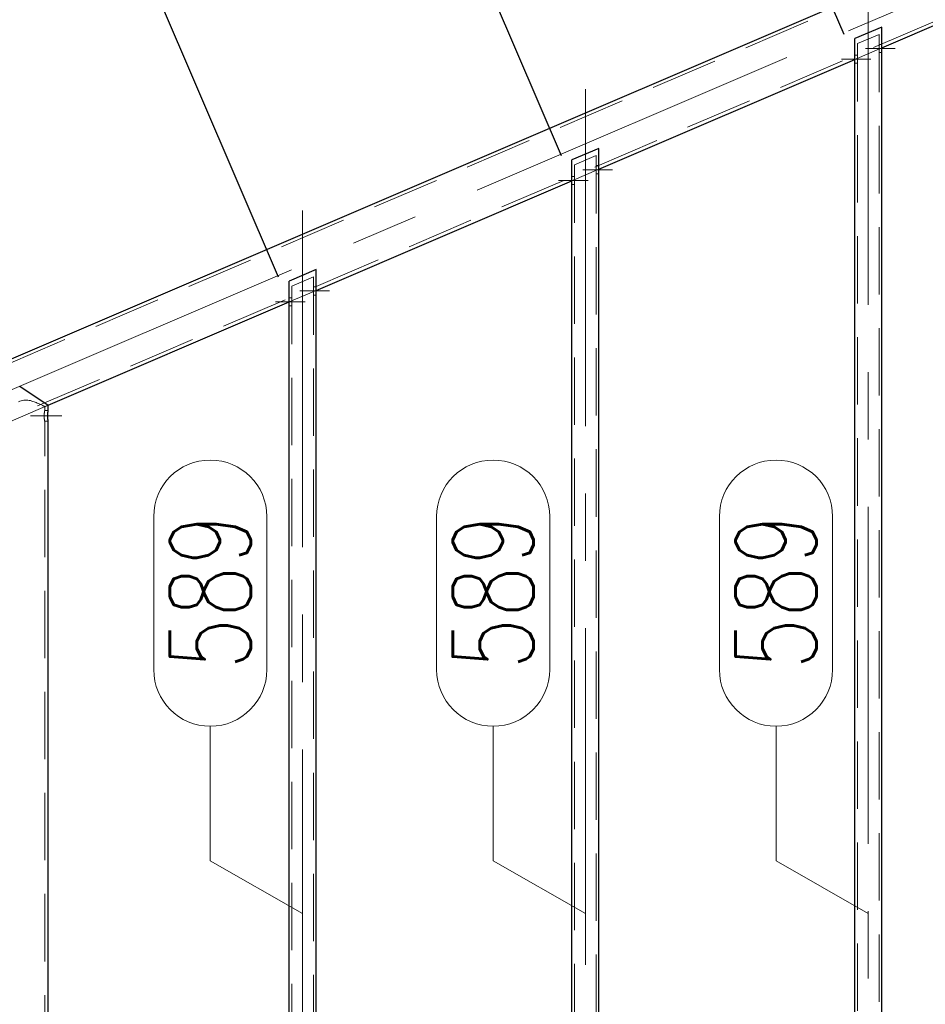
# Model space of a CAD drawing. Header units: millimetres. Extents: x -845 to -83, y 8759 to 9255.
# Tile 44 of 119: x -622 to -589, y 8882 to 8919. Entities that reach past the tile are written whole.
import ezdxf

# ---------------------------------------------------------------- set-up
doc = ezdxf.new("R2010")
doc.units = ezdxf.units.MM
doc.header["$LTSCALE"] = 10
doc.linetypes.add('HIDDEN', pattern=[0.375, 0.25, -0.125])
doc.linetypes.add('MITTE', pattern=[2, 1.25, -0.25, 0.25, -0.25])
doc.layers.get('Defpoints').update_dxf_attribs({"color": 1})
for name, color, linetype, lineweight in [('PS_DIM', 4, 'Continuous', 13), ('PS_Hidden', 2, 'HIDDEN', 9), ('PS_Mid', 5, 'MITTE', 15), ('PS_Pos', 1, 'Continuous', 15), ('PS_Shape', 161, 'Continuous', 30), ('PS_SOLID', 7, 'Continuous', 30)]:
    doc.layers.add(name, color=color, linetype=linetype, lineweight=lineweight)
doc.styles.add('simplex', font='simplex.shx', dxfattribs={"width": 0.75})
doc.dimstyles.new('1_20_GŁ_DS1-LS20', dxfattribs={"dimtxt": 2, "dimasz": 2, "dimexe": 2, "dimexo": 1, "dimgap": 1, "dimtad": 1, "dimjust": 4, "dimdec": 0, "dimlfac": 20, "dimtxsty": 'simplex', "dimblk1": 'NONE', "dimsah": 1, "dimcen": 2, "dimclrd": 256, "dimclre": 256, "dimclrt": 4, "dimadec": 1, "dimazin": 0, "dimtfac": 1, "dimtdec": 0, "dimtmove": 2, "dimatfit": 3, "dimfxl": 1, "dimarcsym": 0})
doc.dimstyles.new('1_20_PRZ', dxfattribs={"dimtxt": 2, "dimasz": 1, "dimexe": 2, "dimexo": 5, "dimgap": 1, "dimtad": 1, "dimdec": 0, "dimlfac": 20, "dimtxsty": 'simplex', "dimblk": 'dimznak', "dimcen": 2, "dimse1": 1, "dimse2": 1, "dimclrd": 256, "dimclrt": 4, "dimadec": 1, "dimazin": 0, "dimtfac": 1, "dimtdec": 0, "dimtix": 1, "dimtmove": 2, "dimatfit": 3, "dimldrblk": 'dim-grot', "dimfxl": 1, "dimarcsym": 0})
doc.dimstyles.new('średnice', dxfattribs={"dimtxt": 2, "dimasz": 2.5, "dimexe": 1, "dimexo": 1, "dimgap": 1, "dimtad": 1, "dimdec": 0, "dimlfac": 10, "dimtxsty": 'simplex', "dimcen": 2, "dimclrd": 256, "dimclre": 256, "dimclrt": 3, "dimadec": 1, "dimazin": 0, "dimtfac": 1, "dimtdec": 0, "dimtix": 1, "dimtmove": 1, "dimatfit": 0, "dimfxl": 1, "dimarcsym": 0})

# ---------------------------------------------------------------- blocks, each defined once
blk = doc.blocks.new('*D95')
at = {"layer": 'Defpoints', "color": 0, "transparency": 16777216}
for p in [(-618.633, 8923.268), (-612.283, 8908.451), (-640.186, 8898.799)]:
    blk.add_point(p, dxfattribs=at)
at = {"layer": 'PS_DIM', "lineweight": -2, "transparency": 16777216}
for p, q in [((-612.677, 8909.37), (-619.421, 8925.106)), ((-645.701, 8911.667), (-620.471, 8922.48)), ((-640.58, 8899.718), (-646.489, 8913.506))]:
    blk.add_line(p, q, dxfattribs=at)
at = {"layer": 'PS_DIM', "transparency": 16777216}
blk.add_solid([(-620.603, 8922.786), (-620.34, 8922.174), (-618.633, 8923.268)], dxfattribs=at)
at = {"layer": 'PS_DIM', "color": 4, "transparency": 16777216, "insert": (-615.629, 8921.386), "char_height": 2, "attachment_point": 5, "rotation": 293.1986, "style": 'simplex'}
blk.add_mtext('589', dxfattribs=at)
blk = doc.blocks.new('_None')
blk = doc.blocks.new('*D96')
at = {"layer": 'Defpoints', "color": 0, "transparency": 16777216}
for p in [(-608.133, 8927.768), (-601.783, 8912.951), (-640.186, 8898.799)]:
    blk.add_point(p, dxfattribs=at)
at = {"layer": 'PS_DIM', "lineweight": -2, "transparency": 16777216}
for p, q in [((-602.177, 8913.87), (-608.921, 8929.606)), ((-645.701, 8911.667), (-609.971, 8926.98)), ((-640.58, 8899.718), (-646.489, 8913.506))]:
    blk.add_line(p, q, dxfattribs=at)
at = {"layer": 'PS_DIM', "transparency": 16777216}
blk.add_solid([(-610.103, 8927.286), (-609.84, 8926.674), (-608.133, 8927.768)], dxfattribs=at)
at = {"layer": 'PS_DIM', "color": 4, "transparency": 16777216, "insert": (-605.171, 8925.985), "char_height": 2, "attachment_point": 5, "rotation": 293.1986, "style": 'simplex'}
blk.add_mtext('817', dxfattribs=at)
blk = doc.blocks.new('*D97')
at = {"layer": 'Defpoints', "color": 0, "transparency": 16777216}
for p in [(-597.633, 8932.268), (-591.283, 8917.451), (-640.186, 8898.799)]:
    blk.add_point(p, dxfattribs=at)
at = {"layer": 'PS_DIM', "lineweight": -2, "transparency": 16777216}
for p, q in [((-591.677, 8918.37), (-598.421, 8934.106)), ((-645.701, 8911.667), (-599.471, 8931.48)), ((-640.58, 8899.718), (-646.489, 8913.506))]:
    blk.add_line(p, q, dxfattribs=at)
at = {"layer": 'PS_DIM', "transparency": 16777216}
blk.add_solid([(-599.603, 8931.786), (-599.34, 8931.174), (-597.633, 8932.268)], dxfattribs=at)
at = {"layer": 'PS_DIM', "color": 4, "transparency": 16777216, "insert": (-594.404, 8929.861), "char_height": 2, "attachment_point": 5, "rotation": 293.1986, "style": 'simplex'}
blk.add_mtext('1046', dxfattribs=at)
blk = doc.blocks.new('*D98')
at = {"layer": 'Defpoints', "color": 0, "transparency": 16777216}
for p in [(-587.133, 8936.768), (-580.783, 8921.951), (-640.186, 8898.799)]:
    blk.add_point(p, dxfattribs=at)
at = {"layer": 'PS_DIM', "lineweight": -2, "transparency": 16777216}
for p, q in [((-581.177, 8922.87), (-587.921, 8938.606)), ((-645.701, 8911.667), (-588.971, 8935.98)), ((-640.58, 8899.718), (-646.489, 8913.506))]:
    blk.add_line(p, q, dxfattribs=at)
at = {"layer": 'PS_DIM', "transparency": 16777216}
blk.add_solid([(-589.103, 8936.286), (-588.84, 8935.674), (-587.133, 8936.768)], dxfattribs=at)
at = {"layer": 'PS_DIM', "color": 4, "transparency": 16777216, "insert": (-583.876, 8934.295), "char_height": 2, "attachment_point": 5, "rotation": 293.1986, "style": 'simplex'}
blk.add_mtext('1274', dxfattribs=at)
blk = doc.blocks.new('*D99')
at = {"layer": 'Defpoints', "color": 0, "transparency": 16777216}
for p in [(-577.193, 8941.028), (-570.843, 8926.211), (-640.186, 8898.799)]:
    blk.add_point(p, dxfattribs=at)
at = {"layer": 'PS_DIM', "lineweight": -2, "transparency": 16777216}
for p, q in [((-571.237, 8927.13), (-577.981, 8942.866)), ((-645.701, 8911.667), (-579.031, 8940.24)), ((-640.58, 8899.718), (-646.489, 8913.506))]:
    blk.add_line(p, q, dxfattribs=at)
at = {"layer": 'PS_DIM', "transparency": 16777216}
blk.add_solid([(-579.163, 8940.546), (-578.9, 8939.934), (-577.193, 8941.028)], dxfattribs=at)
at = {"layer": 'PS_DIM', "color": 4, "transparency": 16777216, "insert": (-574.076, 8938.884), "char_height": 2, "attachment_point": 5, "rotation": 293.1986, "style": 'simplex'}
blk.add_mtext('1491', dxfattribs=at)
blk = doc.blocks.new('*D100')
at = {"layer": 'Defpoints', "color": 0, "transparency": 16777216}
for p in [(-566.245, 8945.72), (-559.895, 8930.903), (-640.186, 8898.799)]:
    blk.add_point(p, dxfattribs=at)
at = {"layer": 'PS_DIM', "lineweight": -2, "transparency": 16777216}
for p, q in [((-560.289, 8931.822), (-567.033, 8947.558)), ((-645.701, 8911.667), (-568.083, 8944.932)), ((-640.58, 8899.718), (-646.489, 8913.506))]:
    blk.add_line(p, q, dxfattribs=at)
at = {"layer": 'PS_DIM', "transparency": 16777216}
blk.add_solid([(-568.215, 8945.238), (-567.952, 8944.626), (-566.245, 8945.72)], dxfattribs=at)
at = {"layer": 'PS_DIM', "color": 4, "transparency": 16777216, "insert": (-563.016, 8943.313), "char_height": 2, "attachment_point": 5, "rotation": 293.1986, "style": 'simplex'}
blk.add_mtext('1729', dxfattribs=at)
blk = doc.blocks.new('*D101')
at = {"layer": 'Defpoints', "color": 0, "transparency": 16777216}
for p in [(-555.857, 8950.172), (-549.507, 8935.355), (-640.186, 8898.799)]:
    blk.add_point(p, dxfattribs=at)
at = {"layer": 'PS_DIM', "lineweight": -2, "transparency": 16777216}
for p, q in [((-549.901, 8936.274), (-556.645, 8952.01)), ((-645.701, 8911.667), (-557.695, 8949.384)), ((-640.58, 8899.718), (-646.489, 8913.506))]:
    blk.add_line(p, q, dxfattribs=at)
at = {"layer": 'PS_DIM', "transparency": 16777216}
blk.add_solid([(-557.827, 8949.69), (-557.564, 8949.078), (-555.857, 8950.172)], dxfattribs=at)
at = {"layer": 'PS_DIM', "color": 4, "transparency": 16777216, "insert": (-552.614, 8947.732), "char_height": 2, "attachment_point": 5, "rotation": 293.1986, "style": 'simplex'}
blk.add_mtext('1955', dxfattribs=at)
blk = doc.blocks.new('*D102')
at = {"layer": 'Defpoints', "color": 0, "transparency": 16777216}
for p in [(-545.951, 8954.417), (-540.436, 8941.549), (-640.186, 8898.799)]:
    blk.add_point(p, dxfattribs=at)
at = {"layer": 'PS_DIM', "lineweight": -2, "transparency": 16777216}
for p, q in [((-540.83, 8942.469), (-546.739, 8956.256)), ((-645.701, 8911.667), (-547.789, 8953.63)), ((-640.58, 8899.718), (-646.489, 8913.506))]:
    blk.add_line(p, q, dxfattribs=at)
at = {"layer": 'PS_DIM', "transparency": 16777216}
blk.add_solid([(-547.92, 8953.936), (-547.658, 8953.323), (-545.951, 8954.417)], dxfattribs=at)
at = {"layer": 'PS_DIM', "color": 4, "transparency": 16777216, "insert": (-542.707, 8951.978), "char_height": 2, "attachment_point": 5, "rotation": 293.1986, "style": 'simplex'}
blk.add_mtext('2170', dxfattribs=at)
blk = doc.blocks.new('dimznak')
at = {"color": 0}
for points in [[(0, 2), (0, -2)], [(-2, 0), (2, 0)]]:
    blk.add_lwpolyline(points, dxfattribs=at)
at = {"color": 2}
blk.add_lwpolyline([(1, 1), (-1, -1)], dxfattribs=at)
blk = doc.blocks.new('*D136')
at = {"layer": 'Defpoints', "color": 0, "transparency": 16777216}
for p in [(-464.843, 8886.829), (-619.283, 8849.329), (-458.783, 8849.329)]:
    blk.add_point(p, dxfattribs=at)
at = {"layer": 'PS_DIM', "lineweight": -2, "transparency": 16777216}
blk.add_line((-458.783, 8885.829), (-458.783, 8850.329), dxfattribs=at)
for p, rotation in [((-458.783, 8886.829), 90), ((-458.783, 8849.329), 270)]:
    blk.add_blockref('dimznak', p, dxfattribs=dict(at, rotation=rotation))
at = {"layer": 'PS_DIM', "color": 4, "transparency": 16777216, "insert": (-460.783, 8868.079), "char_height": 2, "attachment_point": 5, "rotation": 90, "style": 'simplex'}
blk.add_mtext('750', dxfattribs=at)
blk = doc.blocks.new('dim-grot')
blk.add_hatch(color=256).paths.add_polyline_path([(0, 0), (-2, 0.5), (-2, -0.5)])
blk.add_lwpolyline([(0, 0), (-2, 0.5), (-2, -0.5), (0, 0)])
blk = doc.blocks.new('*D137')
at = {"layer": 'Defpoints', "color": 0, "transparency": 16777216}
for p in [(-470.243, 8941.829), (-619.283, 8849.329), (-452.312, 8849.329)]:
    blk.add_point(p, dxfattribs=at)
at = {"layer": 'PS_DIM', "lineweight": -2, "transparency": 16777216}
blk.add_line((-452.312, 8940.829), (-452.312, 8850.329), dxfattribs=at)
for p, rotation in [((-452.312, 8941.829), 90), ((-452.312, 8849.329), 270)]:
    blk.add_blockref('dimznak', p, dxfattribs=dict(at, rotation=rotation))
at = {"layer": 'PS_DIM', "color": 4, "transparency": 16777216, "insert": (-454.312, 8895.579), "char_height": 2, "attachment_point": 5, "rotation": 90, "style": 'simplex'}
blk.add_mtext('1850', dxfattribs=at)
blk = doc.blocks.new('*D138')
at = {"layer": 'Defpoints', "color": 0, "transparency": 16777216}
for p in [(-642.283, 8890.129), (-464.843, 8886.829), (-464.843, 8838.437)]:
    blk.add_point(p, dxfattribs=at)
at = {"layer": 'PS_DIM', "lineweight": -2, "transparency": 16777216}
blk.add_line((-641.283, 8838.437), (-465.843, 8838.437), dxfattribs=at)
at = {"layer": 'PS_DIM', "lineweight": -2, "transparency": 16777216, "rotation": 180}
blk.add_blockref('dimznak', (-642.283, 8838.437), dxfattribs=at)
at = {"layer": 'PS_DIM', "lineweight": -2, "transparency": 16777216}
blk.add_blockref('dimznak', (-464.843, 8838.437), dxfattribs=at)
at = {"layer": 'PS_DIM', "color": 4, "transparency": 16777216, "insert": (-553.563, 8840.437), "char_height": 2, "attachment_point": 5, "style": 'simplex'}
blk.add_mtext('3549', dxfattribs=at)
blk = doc.blocks.new('*D236')
at = {"layer": 'Defpoints', "color": 0, "transparency": 16777216}
for p in [(-621.223, 8904.02), (-570.135, 8879.909), (-615.186, 8864.15), (-621.223, 8858.014), (-621.931, 8857.711)]:
    blk.add_point(p, dxfattribs=at)
at = {"layer": 'PS_DIM', "lineweight": -2, "transparency": 16777216}
blk.add_arc((-621.223, 8858.014), 8.607, 39.8991, 73.2995, dxfattribs=at)
at = {"layer": 'PS_DIM', "transparency": 16777216}
for points in [[(-618.81, 8865.846), (-618.689, 8866.671), (-621.223, 8866.622)], [(-614.265, 8863.753), (-614.975, 8863.317), (-613.312, 8861.405)]]:
    blk.add_solid(points, dxfattribs=at)
at = {"layer": 'PS_DIM', "color": 3, "transparency": 16777216, "insert": (-615.279, 8867.029), "char_height": 2, "attachment_point": 5, "rotation": 326.5993, "style": 'simplex'}
blk.add_mtext('66,8°', dxfattribs=at)
blk = doc.blocks.new('*X258')
at = {"layer": 'PS_Hidden', "color": 2, "linetype": 'HIDDEN'}
for p, q in [((-640.135, 8898.68), (-540.385, 8941.43)), ((-638.851, 8897.207), (-540.203, 8939.484)), ((-591.183, 8918.038), (-590.383, 8918.381)), ((-590.383, 8871.231), (-590.383, 8918.381)), ((-591.283, 8917.451), (-590.283, 8917.88)), ((-591.183, 8870.889), (-591.183, 8918.038)), ((-590.383, 8918.008), (-590.283, 8918.008)), ((-590.283, 8917.88), (-590.383, 8917.837)), ((-591.183, 8917.608), (-591.283, 8917.608)), ((-591.183, 8917.494), (-591.283, 8917.451)), ((-590.383, 8917.708), (-590.283, 8917.708)), ((-591.183, 8917.308), (-591.283, 8917.308)), ((-601.683, 8913.538), (-600.883, 8913.881)), ((-600.883, 8866.731), (-600.883, 8913.881)), ((-601.783, 8912.951), (-600.783, 8913.38)), ((-601.683, 8866.389), (-601.683, 8913.538)), ((-600.883, 8913.508), (-600.783, 8913.508)), ((-600.783, 8913.38), (-600.883, 8913.337)), ((-601.683, 8913.108), (-601.783, 8913.108)), ((-600.883, 8913.208), (-600.783, 8913.208)), ((-601.683, 8912.994), (-601.783, 8912.951)), ((-601.683, 8912.808), (-601.783, 8912.808)), ((-612.183, 8909.038), (-611.383, 8909.381)), ((-611.383, 8862.231), (-611.383, 8909.381)), ((-612.183, 8861.889), (-612.183, 8909.038)), ((-611.383, 8909.008), (-611.283, 8909.008)), ((-612.283, 8908.451), (-611.283, 8908.88)), ((-611.283, 8908.88), (-611.383, 8908.837)), ((-611.383, 8908.708), (-611.283, 8908.708)), ((-612.183, 8908.608), (-612.283, 8908.608)), ((-612.183, 8908.494), (-612.283, 8908.451)), ((-612.183, 8908.308), (-612.283, 8908.308)), ((-623.343, 8903.711), (-621.223, 8904.62)), ((-622.327, 8904.745), (-622.28, 8904.767)), ((-622.28, 8904.767), (-622.231, 8904.785)), ((-622.231, 8904.785), (-622.182, 8904.798)), ((-622.182, 8904.798), (-622.132, 8904.806)), ((-622.132, 8904.806), (-622.081, 8904.81)), ((-622.081, 8904.81), (-622.031, 8904.809)), ((-622.031, 8904.809), (-621.981, 8904.805)), ((-621.981, 8904.805), (-621.932, 8904.797)), ((-621.932, 8904.797), (-621.884, 8904.787)), ((-621.884, 8904.787), (-621.837, 8904.774)), ((-621.837, 8904.774), (-621.792, 8904.76)), ((-621.792, 8904.76), (-621.749, 8904.746)), ((-621.749, 8904.746), (-621.708, 8904.73)), ((-621.708, 8904.73), (-621.669, 8904.714)), ((-621.669, 8904.714), (-621.632, 8904.699)), ((-621.632, 8904.699), (-621.597, 8904.684)), ((-621.597, 8904.684), (-621.564, 8904.669)), ((-621.564, 8904.669), (-621.532, 8904.654)), ((-621.532, 8904.654), (-621.502, 8904.64)), ((-621.502, 8904.64), (-621.475, 8904.626)), ((-621.475, 8904.626), (-621.45, 8904.614)), ((-621.45, 8904.614), (-621.427, 8904.602)), ((-621.427, 8904.602), (-621.408, 8904.592)), ((-621.223, 8904.62), (-621.353, 8904.564)), ((-621.408, 8904.592), (-621.391, 8904.584)), ((-621.391, 8904.584), (-621.377, 8904.577)), ((-621.377, 8904.577), (-621.367, 8904.571)), ((-621.374, 8904.25), (-621.375, 8904.24)), ((-621.375, 8904.24), (-621.375, 8904.23)), ((-621.373, 8904.27), (-621.374, 8904.26)), ((-621.374, 8904.26), (-621.374, 8904.25)), ((-621.372, 8904.289), (-621.373, 8904.279)), ((-621.373, 8904.279), (-621.373, 8904.27)), ((-621.371, 8904.299), (-621.372, 8904.289)), ((-621.37, 8904.317), (-621.371, 8904.308)), ((-621.371, 8904.308), (-621.371, 8904.299)), ((-621.369, 8904.326), (-621.37, 8904.317)), ((-621.368, 8904.335), (-621.369, 8904.326)), ((-621.367, 8904.343), (-621.368, 8904.335)), ((-621.367, 8904.571), (-621.359, 8904.567)), ((-621.365, 8904.35), (-621.367, 8904.343)), ((-621.364, 8904.358), (-621.365, 8904.35)), ((-621.363, 8904.365), (-621.364, 8904.358)), ((-621.362, 8904.371), (-621.363, 8904.365)), ((-621.361, 8904.378), (-621.362, 8904.371)), ((-621.36, 8904.384), (-621.361, 8904.378)), ((-621.359, 8904.389), (-621.36, 8904.384)), ((-621.359, 8904.567), (-621.355, 8904.565)), ((-621.358, 8904.394), (-621.359, 8904.389)), ((-621.357, 8904.399), (-621.358, 8904.394)), ((-621.356, 8904.404), (-621.357, 8904.399)), ((-621.355, 8904.411), (-621.356, 8904.407)), ((-621.356, 8904.407), (-621.356, 8904.404)), ((-621.355, 8904.565), (-621.353, 8904.564)), ((-621.354, 8904.413), (-621.355, 8904.411)), ((-621.353, 8904.419), (-621.354, 8904.418)), ((-621.354, 8904.418), (-621.354, 8904.416)), ((-621.354, 8904.416), (-621.354, 8904.413)), ((-621.353, 8904.42), (-621.353, 8904.564)), ((-621.353, 8904.42), (-621.353, 8904.42)), ((-621.353, 8904.42), (-621.353, 8904.419)), ((-621.353, 8904.42), (-621.223, 8904.42)), ((-621.375, 8904.23), (-621.375, 8904.22)), ((-621.375, 8904.22), (-621.375, 8904.21)), ((-621.375, 8904.21), (-621.375, 8904.2)), ((-621.375, 8904.2), (-621.374, 8904.19)), ((-621.374, 8904.19), (-621.374, 8904.18)), ((-621.374, 8904.18), (-621.373, 8904.17)), ((-621.373, 8904.17), (-621.373, 8904.16)), ((-621.373, 8904.16), (-621.372, 8904.15)), ((-621.372, 8904.15), (-621.371, 8904.141)), ((-621.371, 8904.141), (-621.371, 8904.131)), ((-621.371, 8904.131), (-621.37, 8904.122)), ((-621.37, 8904.122), (-621.369, 8904.114)), ((-621.369, 8904.114), (-621.368, 8904.105)), ((-621.368, 8904.105), (-621.367, 8904.097)), ((-621.367, 8904.097), (-621.365, 8904.089)), ((-621.365, 8904.089), (-621.364, 8904.082)), ((-621.364, 8904.082), (-621.363, 8904.075)), ((-621.363, 8904.075), (-621.362, 8904.068)), ((-621.362, 8904.068), (-621.361, 8904.062)), ((-621.361, 8904.062), (-621.36, 8904.056)), ((-621.36, 8904.056), (-621.359, 8904.05)), ((-621.359, 8904.05), (-621.358, 8904.045)), ((-621.358, 8904.045), (-621.357, 8904.04)), ((-621.357, 8904.04), (-621.356, 8904.036)), ((-621.356, 8904.036), (-621.356, 8904.032)), ((-621.356, 8904.032), (-621.355, 8904.029)), ((-621.355, 8904.029), (-621.354, 8904.026)), ((-621.354, 8904.026), (-621.354, 8904.024)), ((-621.354, 8904.024), (-621.354, 8904.022)), ((-621.354, 8904.022), (-621.353, 8904.021)), ((-621.353, 8904.021), (-621.353, 8904.02)), ((-621.353, 8904.02), (-621.353, 8904.02)), ((-621.353, 8904.02), (-621.353, 8904.02)), ((-621.353, 8850.229), (-621.353, 8904.02)), ((-621.353, 8904.02), (-621.223, 8904.02))]:
    blk.add_line(p, q, dxfattribs=at)
at = {"layer": 'PS_Mid', "color": 5, "linetype": 'MITTE'}
for p, q in [((-642.066, 8896.84), (-537.72, 8941.56)), ((-590.783, 8868.346), (-590.783, 8921.151)), ((-589.783, 8917.858), (-590.883, 8917.858)), ((-589.783, 8917.858), (-590.883, 8917.858)), ((-591.783, 8917.458), (-590.683, 8917.458)), ((-591.783, 8917.458), (-590.683, 8917.458)), ((-601.283, 8863.846), (-601.283, 8916.651)), ((-600.283, 8913.358), (-601.383, 8913.358)), ((-600.283, 8913.358), (-601.383, 8913.358)), ((-602.283, 8912.958), (-601.183, 8912.958)), ((-602.283, 8912.958), (-601.183, 8912.958)), ((-611.783, 8859.346), (-611.783, 8912.151)), ((-610.783, 8908.858), (-611.883, 8908.858)), ((-610.783, 8908.858), (-611.883, 8908.858)), ((-612.783, 8908.458), (-611.683, 8908.458)), ((-612.783, 8908.458), (-611.683, 8908.458)), ((-620.723, 8904.22), (-621.877, 8904.22))]:
    blk.add_line(p, q, dxfattribs=at)
at = {"layer": 'PS_SOLID', "color": 7, "linetype": 'Continuous'}
for p, q in [((-640.186, 8898.799), (-540.436, 8941.549)), ((-590.283, 8917.88), (-580.783, 8921.951)), ((-590.283, 8918.651), (-591.283, 8918.222)), ((-590.283, 8871.274), (-590.283, 8918.651)), ((-591.283, 8870.846), (-591.283, 8918.222)), ((-600.783, 8913.38), (-591.283, 8917.451)), ((-600.783, 8914.151), (-601.783, 8913.722)), ((-600.783, 8866.774), (-600.783, 8914.151)), ((-601.783, 8866.346), (-601.783, 8913.722)), ((-611.283, 8908.88), (-601.783, 8912.951)), ((-611.283, 8909.651), (-612.283, 8909.222)), ((-611.283, 8862.274), (-611.283, 8909.651)), ((-612.283, 8861.846), (-612.283, 8909.222)), ((-621.223, 8904.62), (-612.283, 8908.451)), ((-622.283, 8905.319), (-621.223, 8904.62)), ((-621.223, 8904.42), (-621.223, 8904.62)), ((-621.242, 8904.25), (-621.241, 8904.26)), ((-621.242, 8904.24), (-621.242, 8904.25)), ((-621.242, 8904.23), (-621.242, 8904.24)), ((-621.241, 8904.27), (-621.24, 8904.279)), ((-621.241, 8904.26), (-621.241, 8904.27)), ((-621.24, 8904.289), (-621.239, 8904.299)), ((-621.24, 8904.279), (-621.24, 8904.289)), ((-621.239, 8904.299), (-621.238, 8904.308)), ((-621.238, 8904.317), (-621.237, 8904.326)), ((-621.238, 8904.308), (-621.238, 8904.317)), ((-621.237, 8904.326), (-621.236, 8904.335)), ((-621.236, 8904.335), (-621.235, 8904.343)), ((-621.235, 8904.343), (-621.234, 8904.35)), ((-621.234, 8904.35), (-621.233, 8904.358)), ((-621.233, 8904.358), (-621.232, 8904.365)), ((-621.232, 8904.365), (-621.231, 8904.371)), ((-621.231, 8904.371), (-621.23, 8904.378)), ((-621.23, 8904.378), (-621.229, 8904.384)), ((-621.229, 8904.384), (-621.228, 8904.389)), ((-621.228, 8904.394), (-621.227, 8904.399)), ((-621.228, 8904.389), (-621.228, 8904.394)), ((-621.227, 8904.399), (-621.226, 8904.404)), ((-621.226, 8904.404), (-621.225, 8904.407)), ((-621.225, 8904.411), (-621.224, 8904.413)), ((-621.225, 8904.407), (-621.225, 8904.411)), ((-621.224, 8904.416), (-621.223, 8904.418)), ((-621.224, 8904.413), (-621.224, 8904.416)), ((-621.223, 8904.419), (-621.223, 8904.42)), ((-621.223, 8904.42), (-621.223, 8904.42)), ((-621.223, 8904.42), (-621.223, 8904.42)), ((-621.223, 8904.418), (-621.223, 8904.419)), ((-621.242, 8904.22), (-621.242, 8904.23)), ((-621.242, 8904.21), (-621.242, 8904.22)), ((-621.242, 8904.2), (-621.242, 8904.21)), ((-621.242, 8904.19), (-621.242, 8904.2)), ((-621.241, 8904.18), (-621.242, 8904.19)), ((-621.241, 8904.17), (-621.241, 8904.18)), ((-621.24, 8904.16), (-621.241, 8904.17)), ((-621.24, 8904.15), (-621.24, 8904.16)), ((-621.239, 8904.141), (-621.24, 8904.15)), ((-621.238, 8904.131), (-621.239, 8904.141)), ((-621.238, 8904.122), (-621.238, 8904.131)), ((-621.237, 8904.114), (-621.238, 8904.122)), ((-621.236, 8904.105), (-621.237, 8904.114)), ((-621.235, 8904.097), (-621.236, 8904.105)), ((-621.234, 8904.089), (-621.235, 8904.097)), ((-621.233, 8904.082), (-621.234, 8904.089)), ((-621.232, 8904.075), (-621.233, 8904.082)), ((-621.231, 8904.068), (-621.232, 8904.075)), ((-621.23, 8904.062), (-621.231, 8904.068)), ((-621.229, 8904.056), (-621.23, 8904.062)), ((-621.228, 8904.05), (-621.229, 8904.056)), ((-621.228, 8904.045), (-621.228, 8904.05)), ((-621.227, 8904.04), (-621.228, 8904.045)), ((-621.226, 8904.036), (-621.227, 8904.04)), ((-621.225, 8904.032), (-621.226, 8904.036)), ((-621.225, 8904.029), (-621.225, 8904.032)), ((-621.224, 8904.026), (-621.225, 8904.029)), ((-621.224, 8904.024), (-621.224, 8904.026)), ((-621.223, 8904.022), (-621.224, 8904.024)), ((-621.223, 8904.021), (-621.223, 8904.022)), ((-621.223, 8904.02), (-621.223, 8904.021)), ((-621.223, 8904.02), (-621.223, 8904.02)), ((-621.223, 8858.014), (-621.223, 8904.02))]:
    blk.add_line(p, q, dxfattribs=at)
blk = doc.blocks.new('*X290')
at = {"color": 1}
for p, q in [((-617.308, 8894.805), (-617.308, 8900.483)), ((-613.108, 8894.805), (-613.108, 8900.483)), ((-615.208, 8887.705), (-615.208, 8892.705)), ((-611.783, 8885.752), (-615.208, 8887.705))]:
    blk.add_line(p, q, dxfattribs=at)
for centre, start, end in [((-615.208, 8900.483), 0, 180), ((-615.208, 8894.805), 180, 0)]:
    blk.add_arc(centre, 2.1, start, end, dxfattribs=at)
at = {"color": 30, "style": 'simplex', "width": 0.75}
blk.add_text('589', height=3, rotation=90, dxfattribs=at).set_placement((-613.708, 8894.805))
blk = doc.blocks.new('*X716')
at = {"color": 1}
for p, q in [((-606.808, 8894.805), (-606.808, 8900.483)), ((-602.608, 8894.805), (-602.608, 8900.483)), ((-604.708, 8887.705), (-604.708, 8892.705)), ((-601.283, 8885.752), (-604.708, 8887.705))]:
    blk.add_line(p, q, dxfattribs=at)
for centre, start, end in [((-604.708, 8900.483), 0, 180), ((-604.708, 8894.805), 180, 0)]:
    blk.add_arc(centre, 2.1, start, end, dxfattribs=at)
at = {"color": 30, "style": 'simplex', "width": 0.75}
blk.add_text('589', height=3, rotation=90, dxfattribs=at).set_placement((-603.208, 8894.805))
blk = doc.blocks.new('*X717')
at = {"color": 1}
for p, q in [((-596.308, 8894.805), (-596.308, 8900.483)), ((-592.108, 8894.805), (-592.108, 8900.483)), ((-594.208, 8887.705), (-594.208, 8892.705)), ((-590.783, 8885.752), (-594.208, 8887.705))]:
    blk.add_line(p, q, dxfattribs=at)
for centre, start, end in [((-594.208, 8900.483), 0, 180), ((-594.208, 8894.805), 180, 0)]:
    blk.add_arc(centre, 2.1, start, end, dxfattribs=at)
at = {"color": 30, "style": 'simplex', "width": 0.75}
blk.add_text('589', height=3, rotation=90, dxfattribs=at).set_placement((-592.708, 8894.805))

msp = doc.modelspace()

# ---------------------------------------------------------------- block references
at = {"layer": 'PS_Pos'}
for name in ['*X290', '*X716', '*X717']:
    msp.add_blockref(name, (0, 0), dxfattribs=at)
at = {"layer": 'PS_Shape', "color": 31}
msp.add_blockref('*X258', (0, 0), dxfattribs=at)

# ---------------------------------------------------------------- dimensions: what is measured, and where the dimension line sits
at = {"layer": 'PS_DIM'}
for base, p2, picture, middle in [((-545.951, 8954.417), (-540.436, 8941.549), '*D102', (-542.707, 8951.978)), ((-555.857, 8950.172), (-549.507, 8935.355), '*D101', (-552.614, 8947.732)), ((-566.245, 8945.72), (-559.895, 8930.903), '*D100', (-563.016, 8943.313)), ((-577.193, 8941.028), (-570.843, 8926.211), '*D99', (-574.076, 8938.884)), ((-587.133, 8936.768), (-580.783, 8921.951), '*D98', (-583.876, 8934.295)), ((-597.633, 8932.268), (-591.283, 8917.451), '*D97', (-594.404, 8929.861)), ((-608.133, 8927.768), (-601.783, 8912.951), '*D96', (-605.171, 8925.985)), ((-618.633, 8923.268), (-612.283, 8908.451), '*D95', (-615.629, 8921.386))]:
    dim = msp.add_linear_dim(base=base, p1=(-640.186, 8898.799), p2=p2, angle=23.1986, dimstyle='1_20_GŁ_DS1-LS20', dxfattribs=at)
    dim.commit()
    dim.dimension.update_dxf_attribs({"geometry": picture, "text_midpoint": middle, "dimtype": 128, "text_rotation": 293.1986})
for base, p1, picture, middle in [((-452.312, 8849.329), (-470.243, 8941.829), '*D137', (-454.312, 8895.579)), ((-458.783, 8849.329), (-464.843, 8886.829), '*D136', (-460.783, 8868.079))]:
    dim = msp.add_linear_dim(base=base, p1=p1, p2=(-619.283, 8849.329), angle=90, dimstyle='1_20_PRZ', dxfattribs=at)
    dim.commit()
    dim.dimension.update_dxf_attribs({"geometry": picture, "text_midpoint": middle})
dim = msp.add_angular_dim_2l(base=(-615.186, 8864.15), line1=((-621.931, 8857.711), (-570.135, 8879.909)), line2=((-621.223, 8858.014), (-621.223, 8904.02)), dimstyle='średnice', dxfattribs=at)
dim.commit()
dim.dimension.update_dxf_attribs({"geometry": '*D236', "text_midpoint": (-615.279, 8867.029)})
dim = msp.add_linear_dim(base=(-464.843, 8838.437), p1=(-642.283, 8890.129), p2=(-464.843, 8886.829), dimstyle='1_20_PRZ', dxfattribs=at)
dim.commit()
dim.dimension.update_dxf_attribs({"geometry": '*D138', "text_midpoint": (-553.563, 8840.437)})

doc.saveas('drawing.dxf')
